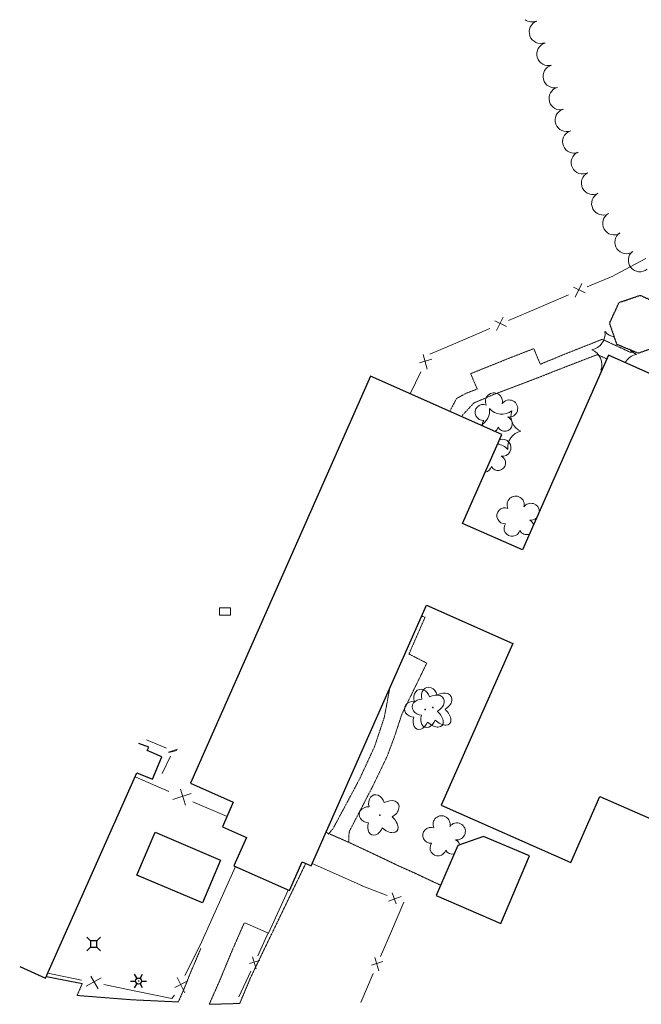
# Model space of a CAD drawing. Extents: x 386588 to 390135, y 96998 to 113606.
# Tile 5 of 92: x 386798 to 387014, y 97934 to 98276. Entities that reach past the tile are written whole.
import ezdxf

# ---------------------------------------------------------------- set-up
doc = ezdxf.new("R2010")
doc.units = 0
doc.header["$MEASUREMENT"] = 0
doc.linetypes.add('Wisdot3', pattern=[0.1875, 0.125, -0.0625])
doc.linetypes.add('Wisdot5', pattern=[0.1, 0.05, -0.05])
for name, color, linetype, lineweight in [('E_BLD', 241, 'Continuous', 25), ('E_DRN', 40, 'Continuous', 15), ('E_DWY', 2, 'Wisdot3', 15), ('E_LAND_Vegetation', 3, 'Continuous', 15), ('E_LTG', 21, 'Continuous', 25), ('E_MISCPROP_HvyDash', 241, 'Wisdot3', 25), ('E_MISCPROP_Railing', 30, 'Continuous', 15), ('E_PATH_Sidewalk', 2, 'Wisdot5', 15), ('E_UTL_AG_Bold', 30, 'Continuous', 25)]:
    doc.layers.add(name, color=color, linetype=linetype, lineweight=lineweight)

# ---------------------------------------------------------------- blocks, each defined once
blk = doc.blocks.new('INLET')
at = {"layer": 'E_DRN', "flags": 128}
blk.add_lwpolyline([(-7.5, 10), (7.5, 10), (7.5, 0), (-7.5, 0)], close=True, dxfattribs=at)
blk = doc.blocks.new('LPOL')
at = {"layer": 'E_LTG'}
for p, q in [((-4, 0), (-1.5, 0)), ((-0.75, 1.3), (-2, 3.46)), ((0.75, 1.3), (2, 3.46)), ((1.5, 0), (4, 0)), ((-2, -3.46), (-0.75, -1.3)), ((2, -3.46), (0.75, -1.3))]:
    blk.add_line(p, q, dxfattribs=at)
for radius in [1.5, 1.5, 1.5, 0.125]:
    blk.add_circle((0, 0), radius, dxfattribs=at)
blk = doc.blocks.new('PED')
at = {"layer": 'E_UTL_AG_Bold'}
for p, q in [((-2.5, 2.5), (-5.33, 5.33)), ((2.5, 2.5), (5.33, 5.33)), ((-2.5, -2.5), (-5.33, -5.33)), ((2.5, -2.5), (5.33, -5.33))]:
    blk.add_line(p, q, dxfattribs=at)
at = {"layer": 'E_UTL_AG_Bold', "flags": 128}
blk.add_lwpolyline([(-2.5, -2.5), (2.5, -2.5), (2.5, 2.5), (-2.5, 2.5)], close=True, dxfattribs=at)
blk = doc.blocks.new('DTRE')
at = {"layer": 'E_LAND_Vegetation'}
blk.add_circle((-0.18, 0), 0.183, dxfattribs=at)
for centre, major_axis, ratio in [((-1.87, 5.32), (1.36, -4.98), 0.782863), ((4.06, 2.74), (-5.27, -2.93), 0.691916), ((-5.87, 0.15), (4.93, -0.12), 0.832022), ((-2.49, -5.24), (1.8, 4.86), 0.716896), ((3.54, -3.71), (-5.01, 4.58), 0.560249)]:
    blk.add_ellipse(centre, major_axis=major_axis, ratio=ratio, start_param=1.570796, end_param=4.712389, dxfattribs=at)

msp = doc.modelspace()

# ---------------------------------------------------------------- linework, layer by layer
at = {"layer": 'E_BLD'}
for p, q in [((387002.88, 98159.59), (386972.89, 98091.89)), ((387056.9, 98135.66), (387002.88, 98159.59)), ((386920.04, 98152.33), (386857.32, 98010.72)), ((386965.77, 98132.07), (386920.04, 98152.33)), ((386952.06, 98101.12), (386965.77, 98132.07)), ((386972.89, 98091.89), (386952.06, 98101.12)), ((386899.33, 97982.04), (386939.47, 98072.65)), ((386939.47, 98072.65), (386969.53, 98059.33)), ((386969.53, 98059.33), (386944.64, 98003.14)), ((386842.89, 98023.33), (386839.34, 98024.52)), ((386842.27, 98022.09), (386842.89, 98023.33)), ((386847.34, 98019.94), (386842.27, 98022.09)), ((386844.09, 98012.13), (386847.34, 98019.94)), ((386806.9, 97942.95), (386838.69, 98014.31)), ((386838.69, 98014.31), (386844.09, 98012.13)), ((386857.32, 98010.72), (386872.27, 98004.1)), ((386989.7, 97983.18), (386999.87, 98006.15)), ((386999.87, 98006.15), (387122.96, 97951.63)), ((386872.27, 98004.1), (386868.51, 97995.6)), ((386944.64, 98003.14), (386989.7, 97983.18)), ((386868.51, 97995.6), (386876.85, 97991.91)), ((386838.75, 97978.8), (386845.04, 97993.66)), ((386845.04, 97993.66), (386867.79, 97984.02)), ((386876.85, 97991.91), (386872.45, 97981.98)), ((386959.38, 97992.15), (386950.41, 97989.1)), ((386975.39, 97985.48), (386959.38, 97992.15)), ((386950.41, 97989.1), (386942.88, 97971.63)), ((386867.79, 97984.02), (386861.5, 97969.17)), ((386965.34, 97961.99), (386975.39, 97985.48)), ((386872.45, 97981.98), (386891.81, 97973.41)), ((386891.81, 97973.41), (386896.24, 97983.41)), ((386896.24, 97983.41), (386899.33, 97982.04)), ((386861.5, 97969.17), (386838.75, 97978.8)), ((386942.88, 97971.63), (386965.34, 97961.99)), ((386797.92, 97946.97), (386806.9, 97942.95))]:
    msp.add_line(p, q, dxfattribs=at)
at = {"layer": 'E_DWY', "flags": 128}
for points in [[(386904.48, 97993.67), (386905.59, 97993.19), (386913.03, 97989.92), (386921.89, 97985.76), (386930.32, 97981.74), (386935.1, 97979.63), (386936.21, 97979.12), (386937.48, 97978.5), (386944.44, 97975.25)], [(386897.48, 97982.86), (386878.42, 97943.44), (386874.49, 97934.12), (386863.88, 97933.83), (386867.55, 97942.14), (386871.58, 97951.87), (386874.74, 97959.11), (386876.06, 97962.12)], [(386860.93, 97953.19), (386856.99, 97943.92), (386855.9, 97941.09), (386855.27, 97939.56), (386854.52, 97937.83), (386853.14, 97934.7), (386853.09, 97934.65), (386836.9, 97935.41), (386817.9, 97936.91), (386819.69, 97941.02), (386807.14, 97943.47)]]:
    msp.add_lwpolyline(points, dxfattribs=at)
at = {"layer": 'E_LAND_Vegetation'}
for centre, radius, start, end in [((386976.17, 98279.54), 4, 233.5106, 292.6822), ((386979.25, 98272.07), 4, 110.2486, 290.2333), ((386981.9, 98264.37), 4, 106.3265, 286.3112), ((386984.06, 98256.62), 4, 104.8523, 284.837), ((386986.13, 98248.94), 4, 105.891, 285.8757), ((386988.26, 98241.42), 4, 110.7895, 290.7742), ((386990.87, 98233.88), 4, 111.3972, 291.3819), ((386993.86, 98226.66), 4, 116.1302, 296.1149), ((386997.38, 98219.5), 4, 116.6562, 296.6408), ((387000.97, 98212.36), 4, 116.6562, 296.6408), ((387004.8, 98205.45), 4, 119.2068, 299.1915), ((387009.04, 98198.9), 4, 124.5486, 304.5333), ((387013.73, 98192.65), 4, 129.2949, 309.2796), ((386995.94, 98167.13), 5.72, 281.1976, 6.9625), ((387005.93, 98171.59), 5.72, 221.1976, 259.494), ((386994.81, 98156.24), 5.72, 341.1976, 66.9625), ((387013.66, 98154.29), 5.72, 101.1976, 151.3267), ((387014.79, 98165.17), 5.72, 220.9314, 246.9625), ((387003.67, 98149.82), 5.72, 120.8431, 126.9625), ((386962.97, 98143.56), 2.97, 344.41, 205.6438), ((386959.22, 98139.71), 2.78, 67.3808, 275.1538), ((386968.27, 98141.08), 2.97, 262.0608, 145.034), ((386955.76, 98140.37), 5.72, 297.9716, 6.9625), ((386965.75, 98144.84), 5.72, 221.1976, 306.9625), ((386966.74, 98135.77), 2.61, 206.766, 64.6986), ((386974.61, 98138.42), 5.72, 161.1976, 246.9625), ((386961.72, 98135.31), 2.78, 144.0579, 184.4382), ((386961.72, 98135.31), 2.78, 307.7769, 345.0689), ((386973.48, 98127.54), 5.72, 101.1976, 186.9625), ((386963.49, 98123.07), 5.72, 41.1976, 81.8807), ((386965.94, 98127.42), 2.97, 262.0608, 109.2482), ((386964.41, 98122.12), 2.61, 206.766, 64.6986), ((386959.39, 98121.66), 2.78, 281.6248, 345.0689), ((386970.53, 98107.64), 2.97, 344.41, 205.6438), ((386975.83, 98105.15), 2.97, 1.5187, 145.034), ((386966.78, 98103.79), 2.78, 67.3808, 275.1538), ((386969.28, 98099.39), 2.78, 144.0579, 345.0689), ((386975.83, 98105.15), 2.97, 262.0608, 310.6981), ((386974.3, 98099.85), 2.61, 18.3348, 64.6986), ((386974.3, 98099.85), 2.61, 206.766, 293.882), ((386944.75, 97996.46), 2.97, 344.41, 205.6438), ((386941.01, 97992.61), 2.78, 67.3808, 275.1538), ((386950.06, 97993.98), 2.97, 262.0608, 145.034), ((386948.53, 97988.67), 2.61, 14.3964, 64.6986), ((386943.51, 97988.21), 2.78, 144.0579, 345.0689), ((386948.53, 97988.67), 2.61, 206.766, 283.2557)]:
    msp.add_arc(centre, radius, start, end, dxfattribs=at)
at = {"layer": 'E_MISCPROP_HvyDash', "flags": 128}
msp.add_lwpolyline([(387003.22, 98170.75), (387006.53, 98177.97), (387013.88, 98180.45), (387020.97, 98177.25), (387023.34, 98169.91), (387020.19, 98162.74), (387013.21, 98160.3), (387005.8, 98163.33)], close=True, dxfattribs=at)
at = {"layer": 'E_MISCPROP_Railing'}
for p, q in [((386994.74, 98181.33), (386990.66, 98183.27)), ((386993.55, 98184.58), (386991.26, 98179.84)), ((386966.19, 98172.91), (386963.9, 98168.17)), ((386967.38, 98169.66), (386963.3, 98171.6)), ((386938.33, 98159.87), (386939.72, 98154.8)), ((386941.37, 98158.21), (386937.02, 98156.99)), ((386852.83, 98022.55), (386849.69, 98021.53)), ((386849.86, 98021.4), (386852.59, 98022.16)), ((386855.65, 98003.16), (386853.86, 98008.67)), ((386857.62, 98007.14), (386851.19, 98005.09)), ((386926.23, 97969.75), (386930.72, 97971.39)), ((386927.51, 97972.62), (386928.93, 97968.78)), ((386878.98, 97950.39), (386880.2, 97946.23)), ((386921.49, 97950.07), (386922.95, 97945.51)), ((386881.5, 97949.07), (386877.94, 97948)), ((386924.31, 97948.67), (386920.41, 97947.4)), ((386826.25, 97943.04), (386821.08, 97940.11)), ((386825.27, 97939.26), (386822.73, 97943.68)), ((386852.78, 97943.2), (386855.38, 97937.86)), ((386856.49, 97941.99), (386851.92, 97939.73))]:
    msp.add_line(p, q, dxfattribs=at)
at = {"layer": 'E_MISCPROP_Railing', "flags": 128}
for points in [[(387015.82, 98193.3), (387005.16, 98187.6)], [(387005.16, 98187.6), (387004.34, 98187.16), (386995.42, 98183.36)], [(386988.95, 98180.6), (386977.84, 98175.86)], [(386977.84, 98175.86), (386968.06, 98171.69)], [(386961.59, 98168.93), (386950.47, 98164.19)], [(386950.47, 98164.19), (386940.7, 98160.02)], [(386937.48, 98153.85), (386933.8, 98146.23)], [(386849.03, 98022.9), (386842.05, 98025.86)], [(386847.49, 98014.16), (386850.38, 98020.16)], [(386849.86, 98007.9), (386838.1, 98012.98)], [(386870.08, 97999.16), (386858.14, 98004.32)], [(386872.99, 97981.75), (386860.87, 97954.6)], [(386899.68, 97982.84), (386917.17, 97975.01)], [(386916.77, 97975.19), (386925.78, 97971.73)], [(386876.27, 97962.2), (386884.54, 97958.6), (386891.4, 97973.59)], [(386931.63, 97969.39), (386927.29, 97959.3)], [(386884.45, 97958.64), (386880.79, 97950.68)], [(386927.29, 97959.3), (386923.48, 97950.43)], [(386860.87, 97954.6), (386855.42, 97943.91)], [(386819.43, 97942.29), (386807.68, 97944.69)], [(386878.37, 97945.42), (386874.21, 97936.38)], [(386920.96, 97944.57), (386916.63, 97934.48)], [(386838.96, 97938.31), (386827.2, 97940.71)], [(386851.84, 97937.03), (386850.83, 97935.89), (386838.96, 97938.31)]]:
    msp.add_lwpolyline(points, dxfattribs=at)
at = {"layer": 'E_PATH_Sidewalk', "flags": 128}
for points in [[(387011.62, 98160.95), (387010.54, 98160.59), (387000.66, 98165.16), (386986.75, 98159.64), (386979.09, 98156.47), (386976.84, 98161.9), (386969.4, 98159.04), (386954.86, 98153.2), (386957.15, 98147.88), (386953.14, 98146.31), (386949.95, 98144.55), (386947.62, 98140.11)], [(386951.64, 98138.33), (386955.95, 98142.98), (386962.69, 98145.87), (386977.8, 98151.6), (386987.43, 98155.39), (386998.88, 98159.8), (387002.33, 98158.33)], [(386912.46, 97990.17), (386912.45, 97991.84), (386912.58, 97993.55), (386912.81, 97994.33), (386916.64, 98001.66), (386920.92, 98009.94), (386925.78, 98020.04), (386928.39, 98027.05), (386930.91, 98034.71), (386939.59, 98052.5), (386933.4, 98055.69), (386938.98, 98068.43), (386937.82, 98068.93)], [(386926.74, 98043.93), (386924.81, 98033.64), (386921.42, 98023.47), (386916.11, 98011.98), (386906.95, 97994.9), (386905.24, 97992.92)]]:
    msp.add_lwpolyline(points, dxfattribs=at)

# ---------------------------------------------------------------- block references
at = {"layer": 'E_DRN', "xscale": 0.25, "yscale": 0.25, "zscale": 0.25}
msp.add_blockref('INLET', (386869.37, 98069.22), dxfattribs=at)
at = {"layer": 'E_LAND_Vegetation', "xscale": 0.6769248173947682, "yscale": 0.6769248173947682, "zscale": 0.6769248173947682}
for p in [(386939.14, 98036.41), (386941.82, 98037.09), (386923.4, 97999.67)]:
    msp.add_blockref('DTRE', p, dxfattribs=at)
at = {"layer": 'E_LTG', "xscale": 0.692840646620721, "yscale": 0.692840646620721, "zscale": 0.692840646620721}
msp.add_blockref('LPOL', (386839.29, 97941.92), dxfattribs=at)
at = {"layer": 'E_UTL_AG_Bold', "xscale": 0.4503659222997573, "yscale": 0.4503659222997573, "zscale": 0.4503659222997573}
msp.add_blockref('PED', (386823.66, 97954.79), dxfattribs=at)

doc.saveas('drawing.dxf')
